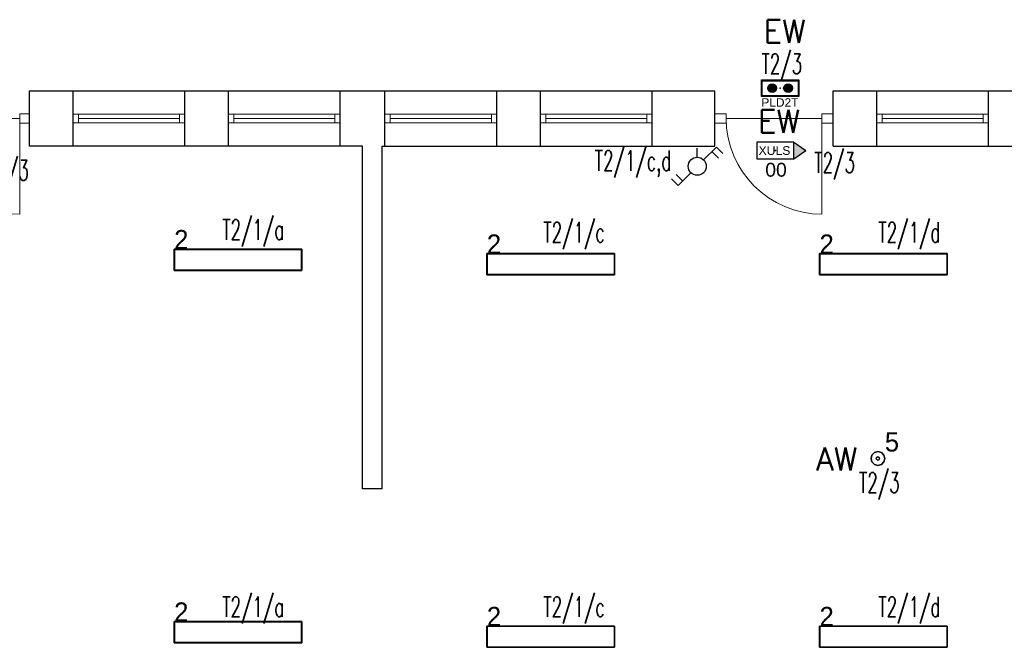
# Model space of a CAD drawing. Header units: millimetres. Extents: x 2260 to 32334, y -33324 to 11762.
# Tile 46 of 79: x 6603 to 7528, y 7052 to 7642. Entities that reach past the tile are written whole.
import ezdxf
from ezdxf.enums import TextEntityAlignment as Align

# ---------------------------------------------------------------- set-up
doc = ezdxf.new("R2010")
doc.units = ezdxf.units.MM
for name, color, linetype in [('_HYBRYD_AW_TERM_AT', 1, 'Continuous'), ('_HYBRYD_EW_AT', 1, 'Continuous'), ('DLX_BLD0_LUM', 142, 'Continuous'), ('DLX_BLD0_LUMKEY_IDX', 142, 'Continuous'), ('DLX_BLD1_LUM', 142, 'Continuous'), ('EL_OS_Adres_Opraw', 7, 'Continuous'), ('EL_OSPRZĘT OŚW.', 142, 'Continuous')]:
    doc.layers.add(name, color=color, linetype=linetype)
doc.layers.add('stolarka', color=3, linetype='Continuous', lineweight=9)
doc.layers.add('ściany nośne', color=1, linetype='Continuous', lineweight=25)
doc.styles.add('ADESK1', font='romans', dxfattribs={"oblique": 15})
doc.styles.add('HYBRYDopis', font='arial.ttf', dxfattribs={"height": 15})
doc.styles.add('KO', font='simplex.shx')
doc.styles.get("Standard").update_dxf_attribs({"font": 'arial.ttf'})
doc.styles.add('TableTextStyle', font='txt')

# ---------------------------------------------------------------- blocks, each defined once
blk = doc.blocks.new('*U9')
at = {"layer": '_HYBRYD_AW_TERM_AT'}
h = blk.add_hatch(color=256, dxfattribs=at)
h.paths.add_polyline_path([(-175, 77.5), (-175, -77.5), (175, -77.5), (175, 77.5)])
h.paths.add_polyline_path([(-168, 70.5), (-168, -70.5), (168, -70.5), (168, 70.5)], flags=16)
h = blk.add_hatch(color=256, dxfattribs=at)
h.dxf.hatch_style = 1
h.paths.add_polyline_path([(-34, 0.4, 1), (-117.4, 0.4, 1)])
h = blk.add_hatch(color=256, dxfattribs=at)
h.dxf.hatch_style = 1
h.paths.add_polyline_path([(116, 0.4, 1), (32.6, 0.4, 1)])
blk.add_line((-43, -25), (-43, 25), dxfattribs=at)
for points in [[(-175, 77.5), (175, 77.5), (175, -77.5), (-175, -77.5)], [(-168, 70.5), (168, 70.5), (168, -70.5), (-168, -70.5)]]:
    blk.add_lwpolyline(points, close=True, dxfattribs=at)
for centre in [(-75.7, 0.4), (74.3, 0.4)]:
    blk.add_circle(centre, 41.7, dxfattribs=at)
blk.add_point((0, 0), dxfattribs=at)
at = {"layer": '_HYBRYD_AW_TERM_AT', "style": 'HYBRYDopis'}
blk.add_text('PLD2T', height=80, dxfattribs=at).set_placement((-176.7, -174.3))
blk = doc.blocks.new('lacznik schodowy')
at = {"layer": 'EL_OSPRZĘT OŚW.'}
for p, q in [((-350.3, 180.3), (-289.2, 241.4)), ((-230.1, 60.1), (-350.3, 180.3)), ((-85, 0), (0, 0)), ((-109.9, -60.1), (10.3, -180.3)), ((10.3, -180.3), (-50.8, -241.4))]:
    blk.add_line(p, q, dxfattribs=at)
blk.add_circle((-170, 0), 85, dxfattribs=at)
blk = doc.blocks.new('XULS_AT')
at = {"layer": '_HYBRYD_EW_AT'}
h = blk.add_hatch(color=256, dxfattribs=at)
h.dxf.hatch_style = 1
h.paths.add_polyline_path([(-174.5, -77.5), (-174.5, 77.5), (175.5, 77.5), (175.5, 77.5), (288.4, 0.1), (175.5, -77.5), (175.5, -77.5)])
h.paths.add_polyline_path([(175.5, 77.5), (175.5, 77.5), (-174.5, 77.5), (-174.5, -77.5), (175.5, -77.5)], flags=17)
blk.add_point((0.5, 0))
for p in [(175.5, 77.5), (175.5, -77.5)]:
    blk.add_line(p, (288.4, 0.1), dxfattribs=at)
blk.add_lwpolyline([(175.5, 77.5), (-174.5, 77.5), (-174.5, -77.5), (175.5, -77.5)], close=True, dxfattribs=at)
blk.add_text('XULS', height=81.9, dxfattribs=at).set_placement((-156.8, -41.2))

msp = doc.modelspace()

# ---------------------------------------------------------------- linework, layer by layer
at = {"layer": 'DLX_BLD0_LUM'}
for points in [[(6748.469, 7406.439, 0), (6748.469, 7426.439, 0)], [(6748.469, 7426.439, 0), (6748.469, 7426.439, 0)], [(6748.469, 7426.439, 0), (6748.469, 7406.439, 0)], [(6748.469, 7426.439, 0), (6868.469, 7426.439, 0)], [(6868.469, 7426.439, 0), (6748.469, 7426.439, 0)], [(6748.469, 7426.439, 0), (6748.469, 7426.439, 0)], [(6868.469, 7426.439, 0), (6748.469, 7426.439, 0)], [(6748.469, 7426.439, 0), (6748.469, 7406.439, 0)], [(6748.469, 7406.439, 0), (6748.469, 7426.439, 0)], [(6748.469, 7426.439, 0), (6868.469, 7426.439, 0)], [(6868.219, 7426.189, 0), (6748.719, 7426.189, 0)], [(6748.719, 7426.189, 0), (6748.719, 7406.689, 0)], [(6748.719, 7426.189, 0), (6868.219, 7426.189, 0)], [(6748.719, 7406.689, 0), (6748.719, 7426.189, 0)], [(6868.219, 7406.689, 0), (6868.219, 7426.189, 0)], [(6868.219, 7426.189, 0), (6868.219, 7406.689, 0)], [(6868.469, 7426.439, 0), (6868.469, 7426.439, 0)], [(6868.469, 7426.439, 0), (6868.469, 7406.439, 0)], [(6868.469, 7406.439, 0), (6868.469, 7426.439, 0)], [(6868.469, 7426.439, 0), (6868.469, 7426.439, 0)], [(6868.469, 7406.439, 0), (6868.469, 7426.439, 0)], [(6868.469, 7426.439, 0), (6868.469, 7406.439, 0)], [(7042.229, 7402.244, 0), (7042.229, 7422.244, 0)], [(7042.229, 7422.244, 0), (7042.229, 7422.244, 0)], [(7042.229, 7422.244, 0), (7042.229, 7402.244, 0)], [(7042.229, 7422.244, 0), (7162.229, 7422.244, 0)], [(7162.229, 7422.244, 0), (7042.229, 7422.244, 0)], [(7042.229, 7422.244, 0), (7042.229, 7422.244, 0)], [(7162.229, 7422.244, 0), (7042.229, 7422.244, 0)], [(7042.229, 7422.244, 0), (7042.229, 7402.244, 0)], [(7042.229, 7402.244, 0), (7042.229, 7422.244, 0)], [(7042.229, 7422.244, 0), (7162.229, 7422.244, 0)], [(7161.979, 7421.994, 0), (7042.479, 7421.994, 0)], [(7042.479, 7421.994, 0), (7042.479, 7402.494, 0)], [(7042.479, 7421.994, 0), (7161.979, 7421.994, 0)], [(7042.479, 7402.494, 0), (7042.479, 7421.994, 0)], [(7161.979, 7402.494, 0), (7161.979, 7421.994, 0)], [(7161.979, 7421.994, 0), (7161.979, 7402.494, 0)], [(7162.229, 7422.244, 0), (7162.229, 7422.244, 0)], [(7162.229, 7422.244, 0), (7162.229, 7402.244, 0)], [(7162.229, 7402.244, 0), (7162.229, 7422.244, 0)], [(7162.229, 7422.244, 0), (7162.229, 7422.244, 0)], [(7162.229, 7402.244, 0), (7162.229, 7422.244, 0)], [(7162.229, 7422.244, 0), (7162.229, 7402.244, 0)], [(7354.729, 7402.244, 0), (7354.729, 7422.244, 0)], [(7354.729, 7422.244, 0), (7354.729, 7422.244, 0)], [(7354.729, 7422.244, 0), (7354.729, 7402.244, 0)], [(7354.729, 7422.244, 0), (7474.729, 7422.244, 0)], [(7474.729, 7422.244, 0), (7354.729, 7422.244, 0)], [(7354.729, 7422.244, 0), (7354.729, 7422.244, 0)], [(7474.729, 7422.244, 0), (7354.729, 7422.244, 0)], [(7354.729, 7422.244, 0), (7354.729, 7402.244, 0)], [(7354.729, 7402.244, 0), (7354.729, 7422.244, 0)], [(7354.729, 7422.244, 0), (7474.729, 7422.244, 0)], [(7474.479, 7421.994, 0), (7354.979, 7421.994, 0)], [(7354.979, 7421.994, 0), (7354.979, 7402.494, 0)], [(7354.979, 7421.994, 0), (7474.479, 7421.994, 0)], [(7354.979, 7402.494, 0), (7354.979, 7421.994, 0)], [(7474.479, 7402.494, 0), (7474.479, 7421.994, 0)], [(7474.479, 7421.994, 0), (7474.479, 7402.494, 0)], [(7474.729, 7422.244, 0), (7474.729, 7422.244, 0)], [(7474.729, 7422.244, 0), (7474.729, 7402.244, 0)], [(7474.729, 7402.244, 0), (7474.729, 7422.244, 0)], [(7474.729, 7422.244, 0), (7474.729, 7422.244, 0)], [(7474.729, 7402.244, 0), (7474.729, 7422.244, 0)], [(7474.729, 7422.244, 0), (7474.729, 7402.244, 0)], [(6868.469, 7406.439, 0), (6748.469, 7406.439, 0)], [(6748.469, 7406.439, 0), (6748.469, 7406.439, 0)], [(6748.469, 7406.439, 0), (6868.469, 7406.439, 0)], [(6748.469, 7406.439, 0), (6748.469, 7406.439, 0)], [(6748.469, 7406.439, 0), (6868.469, 7406.439, 0)], [(6868.469, 7406.439, 0), (6748.469, 7406.439, 0)], [(6748.719, 7406.689, 0), (6868.219, 7406.689, 0)], [(6868.219, 7406.689, 0), (6748.719, 7406.689, 0)], [(6868.469, 7406.439, 0), (6868.469, 7406.439, 0)], [(6868.469, 7406.439, 0), (6868.469, 7406.439, 0)], [(7162.229, 7402.244, 0), (7042.229, 7402.244, 0)], [(7042.229, 7402.244, 0), (7042.229, 7402.244, 0)], [(7042.229, 7402.244, 0), (7162.229, 7402.244, 0)], [(7042.229, 7402.244, 0), (7042.229, 7402.244, 0)], [(7042.229, 7402.244, 0), (7162.229, 7402.244, 0)], [(7162.229, 7402.244, 0), (7042.229, 7402.244, 0)], [(7042.479, 7402.494, 0), (7161.979, 7402.494, 0)], [(7161.979, 7402.494, 0), (7042.479, 7402.494, 0)], [(7162.229, 7402.244, 0), (7162.229, 7402.244, 0)], [(7162.229, 7402.244, 0), (7162.229, 7402.244, 0)], [(7474.729, 7402.244, 0), (7354.729, 7402.244, 0)], [(7354.729, 7402.244, 0), (7354.729, 7402.244, 0)], [(7354.729, 7402.244, 0), (7474.729, 7402.244, 0)], [(7354.729, 7402.244, 0), (7354.729, 7402.244, 0)], [(7354.729, 7402.244, 0), (7474.729, 7402.244, 0)], [(7474.729, 7402.244, 0), (7354.729, 7402.244, 0)], [(7354.979, 7402.494, 0), (7474.479, 7402.494, 0)], [(7474.479, 7402.494, 0), (7354.979, 7402.494, 0)], [(7474.729, 7402.244, 0), (7474.729, 7402.244, 0)], [(7474.729, 7402.244, 0), (7474.729, 7402.244, 0)], [(7403.062, 7229.729, 0), (7403.933, 7232.979, 0)], [(7403.933, 7232.979, 0), (7403.062, 7229.729, 0)], [(7403.933, 7232.979, 0), (7403.062, 7229.729, 0)], [(7403.062, 7229.729, 0), (7403.933, 7232.979, 0)], [(7403.933, 7232.979, 0), (7406.312, 7235.359, 0)], [(7406.312, 7235.359, 0), (7403.933, 7232.979, 0)], [(7406.312, 7235.359, 0), (7403.933, 7232.979, 0)], [(7403.933, 7232.979, 0), (7406.312, 7235.359, 0)], [(7403.933, 7232.979, 0), (7403.933, 7232.979, 0)], [(7403.933, 7232.979, 0), (7403.933, 7232.979, 0)], [(7406.312, 7235.359, 0), (7409.562, 7236.229, 0)], [(7409.562, 7236.229, 0), (7406.312, 7235.359, 0)], [(7409.562, 7236.229, 0), (7406.312, 7235.359, 0)], [(7406.312, 7235.359, 0), (7409.562, 7236.229, 0)], [(7406.312, 7235.359, 0), (7406.312, 7235.359, 0)], [(7406.312, 7235.359, 0), (7406.312, 7235.359, 0)], [(7409.562, 7236.229, 0), (7409.562, 7236.229, 0)], [(7409.562, 7236.229, 0), (7412.812, 7235.359, 0)], [(7412.812, 7235.359, 0), (7409.562, 7236.229, 0)], [(7409.562, 7236.229, 0), (7409.562, 7236.229, 0)], [(7412.812, 7235.359, 0), (7409.562, 7236.229, 0)], [(7409.562, 7236.229, 0), (7412.812, 7235.359, 0)], [(7412.812, 7235.359, 0), (7412.812, 7235.359, 0)], [(7412.812, 7235.359, 0), (7415.192, 7232.979, 0)], [(7415.192, 7232.979, 0), (7412.812, 7235.359, 0)], [(7412.812, 7235.359, 0), (7412.812, 7235.359, 0)], [(7415.192, 7232.979, 0), (7412.812, 7235.359, 0)], [(7412.812, 7235.359, 0), (7415.192, 7232.979, 0)], [(7415.192, 7232.979, 0), (7415.192, 7232.979, 0)], [(7415.192, 7232.979, 0), (7416.062, 7229.729, 0)], [(7416.062, 7229.729, 0), (7415.192, 7232.979, 0)], [(7415.192, 7232.979, 0), (7415.192, 7232.979, 0)], [(7416.062, 7229.729, 0), (7415.192, 7232.979, 0)], [(7415.192, 7232.979, 0), (7416.062, 7229.729, 0)], [(7403.933, 7226.479, 0), (7403.062, 7229.729, 0)], [(7403.062, 7229.729, 0), (7403.062, 7229.729, 0)], [(7403.062, 7229.729, 0), (7403.933, 7226.479, 0)], [(7403.062, 7229.729, 0), (7403.062, 7229.729, 0)], [(7403.062, 7229.729, 0), (7403.933, 7226.479, 0)], [(7403.933, 7226.479, 0), (7403.062, 7229.729, 0)], [(7406.312, 7224.1, 0), (7403.933, 7226.479, 0)], [(7403.933, 7226.479, 0), (7403.933, 7226.479, 0)], [(7403.933, 7226.479, 0), (7406.312, 7224.1, 0)], [(7403.933, 7226.479, 0), (7403.933, 7226.479, 0)], [(7403.933, 7226.479, 0), (7406.312, 7224.1, 0)], [(7406.312, 7224.1, 0), (7403.933, 7226.479, 0)], [(7409.562, 7223.229, 0), (7406.312, 7224.1, 0)], [(7406.312, 7224.1, 0), (7406.312, 7224.1, 0)], [(7406.312, 7224.1, 0), (7409.562, 7223.229, 0)], [(7406.312, 7224.1, 0), (7406.312, 7224.1, 0)], [(7406.312, 7224.1, 0), (7409.562, 7223.229, 0)], [(7409.562, 7223.229, 0), (7406.312, 7224.1, 0)], [(7408.263, 7230.479, 0), (7408.062, 7229.729, 0)], [(7408.062, 7229.729, 0), (7408.263, 7230.479, 0)], [(7408.062, 7229.729, 0), (7408.263, 7228.979, 0)], [(7408.263, 7228.979, 0), (7408.062, 7229.729, 0)], [(7408.812, 7231.028, 0), (7408.263, 7230.479, 0)], [(7408.263, 7230.479, 0), (7408.812, 7231.028, 0)], [(7408.263, 7228.979, 0), (7408.812, 7228.43, 0)], [(7408.812, 7228.43, 0), (7408.263, 7228.979, 0)], [(7409.562, 7231.229, 0), (7408.812, 7231.028, 0)], [(7408.812, 7231.028, 0), (7409.562, 7231.229, 0)], [(7408.812, 7228.43, 0), (7409.562, 7228.229, 0)], [(7409.562, 7228.229, 0), (7408.812, 7228.43, 0)], [(7410.312, 7231.028, 0), (7409.562, 7231.229, 0)], [(7409.562, 7231.229, 0), (7410.312, 7231.028, 0)], [(7409.562, 7228.229, 0), (7410.312, 7228.43, 0)], [(7410.312, 7228.43, 0), (7409.562, 7228.229, 0)], [(7412.812, 7224.1, 0), (7409.562, 7223.229, 0)], [(7409.562, 7223.229, 0), (7412.812, 7224.1, 0)], [(7409.562, 7223.229, 0), (7412.812, 7224.1, 0)], [(7412.812, 7224.1, 0), (7409.562, 7223.229, 0)], [(7410.862, 7230.479, 0), (7410.312, 7231.028, 0)], [(7410.312, 7231.028, 0), (7410.862, 7230.479, 0)], [(7410.312, 7228.43, 0), (7410.862, 7228.979, 0)], [(7410.862, 7228.979, 0), (7410.312, 7228.43, 0)], [(7411.062, 7229.729, 0), (7410.862, 7230.479, 0)], [(7410.862, 7230.479, 0), (7411.062, 7229.729, 0)], [(7410.862, 7228.979, 0), (7411.062, 7229.729, 0)], [(7411.062, 7229.729, 0), (7410.862, 7228.979, 0)], [(7415.192, 7226.479, 0), (7412.812, 7224.1, 0)], [(7412.812, 7224.1, 0), (7415.192, 7226.479, 0)], [(7412.812, 7224.1, 0), (7415.192, 7226.479, 0)], [(7415.192, 7226.479, 0), (7412.812, 7224.1, 0)], [(7412.812, 7224.1, 0), (7412.812, 7224.1, 0)], [(7412.812, 7224.1, 0), (7412.812, 7224.1, 0)], [(7416.062, 7229.729, 0), (7415.192, 7226.479, 0)], [(7415.192, 7226.479, 0), (7416.062, 7229.729, 0)], [(7415.192, 7226.479, 0), (7416.062, 7229.729, 0)], [(7416.062, 7229.729, 0), (7415.192, 7226.479, 0)], [(7415.192, 7226.479, 0), (7415.192, 7226.479, 0)], [(7415.192, 7226.479, 0), (7415.192, 7226.479, 0)], [(7416.062, 7229.729, 0), (7416.062, 7229.729, 0)], [(7416.062, 7229.729, 0), (7416.062, 7229.729, 0)], [(7409.562, 7223.229, 0), (7409.562, 7223.229, 0)], [(7409.562, 7223.229, 0), (7409.562, 7223.229, 0)], [(6748.469, 7056.439, 0), (6748.469, 7076.439, 0)], [(6748.469, 7076.439, 0), (6748.469, 7076.439, 0)], [(6748.469, 7076.439, 0), (6748.469, 7056.439, 0)], [(6748.469, 7076.439, 0), (6868.469, 7076.439, 0)], [(6868.469, 7076.439, 0), (6748.469, 7076.439, 0)], [(6748.469, 7076.439, 0), (6748.469, 7076.439, 0)], [(6868.469, 7076.439, 0), (6748.469, 7076.439, 0)], [(6748.469, 7076.439, 0), (6748.469, 7056.439, 0)], [(6748.469, 7056.439, 0), (6748.469, 7076.439, 0)], [(6748.469, 7076.439, 0), (6868.469, 7076.439, 0)], [(6868.219, 7076.189, 0), (6748.719, 7076.189, 0)], [(6748.719, 7076.189, 0), (6748.719, 7056.689, 0)], [(6748.719, 7076.189, 0), (6868.219, 7076.189, 0)], [(6748.719, 7056.689, 0), (6748.719, 7076.189, 0)], [(6868.219, 7056.689, 0), (6868.219, 7076.189, 0)], [(6868.219, 7076.189, 0), (6868.219, 7056.689, 0)], [(6868.469, 7076.439, 0), (6868.469, 7076.439, 0)], [(6868.469, 7076.439, 0), (6868.469, 7056.439, 0)], [(6868.469, 7056.439, 0), (6868.469, 7076.439, 0)], [(6868.469, 7076.439, 0), (6868.469, 7076.439, 0)], [(6868.469, 7056.439, 0), (6868.469, 7076.439, 0)], [(6868.469, 7076.439, 0), (6868.469, 7056.439, 0)], [(7042.229, 7052.244, 0), (7042.229, 7072.244, 0)], [(7042.229, 7072.244, 0), (7042.229, 7072.244, 0)], [(7042.229, 7072.244, 0), (7042.229, 7052.244, 0)], [(7042.229, 7072.244, 0), (7162.229, 7072.244, 0)], [(7162.229, 7072.244, 0), (7042.229, 7072.244, 0)], [(7042.229, 7072.244, 0), (7042.229, 7072.244, 0)], [(7162.229, 7072.244, 0), (7042.229, 7072.244, 0)], [(7042.229, 7072.244, 0), (7042.229, 7052.244, 0)], [(7042.229, 7052.244, 0), (7042.229, 7072.244, 0)], [(7042.229, 7072.244, 0), (7162.229, 7072.244, 0)], [(7161.979, 7071.994, 0), (7042.479, 7071.994, 0)], [(7042.479, 7071.994, 0), (7042.479, 7052.494, 0)], [(7042.479, 7071.994, 0), (7161.979, 7071.994, 0)], [(7042.479, 7052.494, 0), (7042.479, 7071.994, 0)], [(7161.979, 7052.494, 0), (7161.979, 7071.994, 0)], [(7161.979, 7071.994, 0), (7161.979, 7052.494, 0)], [(7162.229, 7072.244, 0), (7162.229, 7072.244, 0)], [(7162.229, 7072.244, 0), (7162.229, 7052.244, 0)], [(7162.229, 7052.244, 0), (7162.229, 7072.244, 0)], [(7162.229, 7072.244, 0), (7162.229, 7072.244, 0)], [(7162.229, 7052.244, 0), (7162.229, 7072.244, 0)], [(7162.229, 7072.244, 0), (7162.229, 7052.244, 0)], [(7354.729, 7052.244, 0), (7354.729, 7072.244, 0)], [(7354.729, 7072.244, 0), (7354.729, 7072.244, 0)], [(7354.729, 7072.244, 0), (7354.729, 7052.244, 0)], [(7354.729, 7072.244, 0), (7474.729, 7072.244, 0)], [(7474.729, 7072.244, 0), (7354.729, 7072.244, 0)], [(7354.729, 7072.244, 0), (7354.729, 7072.244, 0)], [(7474.729, 7072.244, 0), (7354.729, 7072.244, 0)], [(7354.729, 7072.244, 0), (7354.729, 7052.244, 0)], [(7354.729, 7052.244, 0), (7354.729, 7072.244, 0)], [(7354.729, 7072.244, 0), (7474.729, 7072.244, 0)], [(7474.479, 7071.994, 0), (7354.979, 7071.994, 0)], [(7354.979, 7071.994, 0), (7354.979, 7052.494, 0)], [(7354.979, 7071.994, 0), (7474.479, 7071.994, 0)], [(7354.979, 7052.494, 0), (7354.979, 7071.994, 0)], [(7474.479, 7052.494, 0), (7474.479, 7071.994, 0)], [(7474.479, 7071.994, 0), (7474.479, 7052.494, 0)], [(7474.729, 7072.244, 0), (7474.729, 7072.244, 0)], [(7474.729, 7072.244, 0), (7474.729, 7052.244, 0)], [(7474.729, 7052.244, 0), (7474.729, 7072.244, 0)], [(7474.729, 7072.244, 0), (7474.729, 7072.244, 0)], [(7474.729, 7052.244, 0), (7474.729, 7072.244, 0)], [(7474.729, 7072.244, 0), (7474.729, 7052.244, 0)], [(6868.469, 7056.439, 0), (6748.469, 7056.439, 0)], [(6748.469, 7056.439, 0), (6748.469, 7056.439, 0)], [(6748.469, 7056.439, 0), (6868.469, 7056.439, 0)], [(6748.469, 7056.439, 0), (6748.469, 7056.439, 0)], [(6748.469, 7056.439, 0), (6868.469, 7056.439, 0)], [(6868.469, 7056.439, 0), (6748.469, 7056.439, 0)], [(6748.719, 7056.689, 0), (6868.219, 7056.689, 0)], [(6868.219, 7056.689, 0), (6748.719, 7056.689, 0)], [(6868.469, 7056.439, 0), (6868.469, 7056.439, 0)], [(6868.469, 7056.439, 0), (6868.469, 7056.439, 0)], [(7162.229, 7052.244, 0), (7042.229, 7052.244, 0)], [(7042.229, 7052.244, 0), (7042.229, 7052.244, 0)], [(7042.229, 7052.244, 0), (7162.229, 7052.244, 0)], [(7042.229, 7052.244, 0), (7042.229, 7052.244, 0)], [(7042.229, 7052.244, 0), (7162.229, 7052.244, 0)], [(7162.229, 7052.244, 0), (7042.229, 7052.244, 0)], [(7042.479, 7052.494, 0), (7161.979, 7052.494, 0)], [(7161.979, 7052.494, 0), (7042.479, 7052.494, 0)], [(7162.229, 7052.244, 0), (7162.229, 7052.244, 0)], [(7162.229, 7052.244, 0), (7162.229, 7052.244, 0)], [(7474.729, 7052.244, 0), (7354.729, 7052.244, 0)], [(7354.729, 7052.244, 0), (7354.729, 7052.244, 0)], [(7354.729, 7052.244, 0), (7474.729, 7052.244, 0)], [(7354.729, 7052.244, 0), (7354.729, 7052.244, 0)], [(7354.729, 7052.244, 0), (7474.729, 7052.244, 0)], [(7474.729, 7052.244, 0), (7354.729, 7052.244, 0)], [(7354.979, 7052.494, 0), (7474.479, 7052.494, 0)], [(7474.479, 7052.494, 0), (7354.979, 7052.494, 0)], [(7474.729, 7052.244, 0), (7474.729, 7052.244, 0)], [(7474.729, 7052.244, 0), (7474.729, 7052.244, 0)]]:
    msp.add_polyline3d(points, dxfattribs=at)
at = {"layer": 'EL_OSPRZĘT OŚW.'}
for p, q in [((7253.557, 7518.067, 1122), (7259.668, 7511.956, 1122)), ((7219.931, 7496.662, 1122), (7226.041, 7490.551, 1122))]:
    msp.add_line(p, q, dxfattribs=at)
at = {"layer": 'stolarka', "color": 0}
for p, q in [((6513.471, 7549.24), (6603.471, 7549.24)), ((6603.471, 7553.74), (6612.471, 7553.74)), ((6603.471, 7544.74), (6603.471, 7553.74)), ((6603.471, 7549.24), (6603.471, 7459.24)), ((6653.471, 7553.24), (6658.471, 7553.24)), ((6658.471, 7553.24), (6658.471, 7545.24)), ((6658.471, 7553.24), (6753.471, 7553.24)), ((6658.471, 7549.24), (6753.471, 7549.24)), ((6758.471, 7553.24), (6753.471, 7553.24)), ((6753.471, 7553.24), (6753.471, 7545.24)), ((6799.471, 7553.24), (6804.471, 7553.24)), ((6804.471, 7553.24), (6804.471, 7545.24)), ((6804.471, 7553.24), (6899.471, 7553.24)), ((6804.471, 7549.24), (6899.471, 7549.24)), ((6904.471, 7553.24), (6899.471, 7553.24)), ((6899.471, 7553.24), (6899.471, 7545.24)), ((6946.471, 7553.24), (6951.471, 7553.24)), ((6951.471, 7553.24), (6951.471, 7545.24)), ((6951.471, 7553.24), (7046.471, 7553.24)), ((6951.471, 7549.24), (7046.471, 7549.24)), ((7051.471, 7553.24), (7046.471, 7553.24)), ((7046.471, 7553.24), (7046.471, 7545.24)), ((7092.471, 7553.24), (7097.471, 7553.24)), ((7097.471, 7553.24), (7097.471, 7545.24)), ((7097.471, 7553.24), (7192.471, 7553.24)), ((7097.471, 7549.24), (7192.471, 7549.24)), ((7197.471, 7553.24), (7192.471, 7553.24)), ((7192.471, 7553.24), (7192.471, 7545.24)), ((7266.971, 7553.74), (7256.471, 7553.74)), ((7266.971, 7544.74), (7266.971, 7553.74)), ((7266.971, 7549.24), (7356.971, 7549.24)), ((7356.971, 7553.74), (7367.471, 7553.74)), ((7356.971, 7544.74), (7356.971, 7553.74)), ((7356.971, 7549.24), (7356.971, 7459.24)), ((7408.471, 7553.24), (7413.471, 7553.24)), ((7413.471, 7553.24), (7413.471, 7545.24)), ((7413.471, 7553.24), (7508.471, 7553.24)), ((7413.471, 7549.24), (7508.471, 7549.24)), ((7513.471, 7553.24), (7508.471, 7553.24)), ((7508.471, 7553.24), (7508.471, 7545.24)), ((6603.471, 7544.74), (6612.471, 7544.74)), ((6658.471, 7545.24), (6653.471, 7545.24)), ((6658.471, 7545.24), (6753.471, 7545.24)), ((6753.471, 7545.24), (6758.471, 7545.24)), ((6804.471, 7545.24), (6799.471, 7545.24)), ((6804.471, 7545.24), (6899.471, 7545.24)), ((6899.471, 7545.24), (6904.471, 7545.24)), ((6951.471, 7545.24), (6946.471, 7545.24)), ((6951.471, 7545.24), (7046.471, 7545.24)), ((7046.471, 7545.24), (7051.471, 7545.24)), ((7097.471, 7545.24), (7092.471, 7545.24)), ((7097.471, 7545.24), (7192.471, 7545.24)), ((7192.471, 7545.24), (7197.471, 7545.24)), ((7266.971, 7544.74), (7256.471, 7544.74)), ((7356.971, 7544.74), (7367.471, 7544.74)), ((7413.471, 7545.24), (7408.471, 7545.24)), ((7413.471, 7545.24), (7508.471, 7545.24)), ((7508.471, 7545.24), (7513.471, 7545.24))]:
    msp.add_line(p, q, dxfattribs=at)
for points in [[(6603.471, 7459.24, -0.4115446), (6513.471, 7549.24)], [(7356.971, 7459.24, -0.4115446), (7266.971, 7549.24)]]:
    msp.add_lwpolyline(points, format="xyb", dxfattribs=at)
at = {"layer": 'ściany nośne', "color": 0}
for p, q in [((6612.471, 7575.24), (7256.471, 7575.24)), ((6612.471, 7523.24), (6612.471, 7575.24)), ((6653.471, 7523.24), (6653.471, 7575.24)), ((6758.471, 7523.24), (6758.471, 7575.24)), ((6799.471, 7523.24), (6799.471, 7575.24)), ((6904.471, 7523.24), (6904.471, 7575.24)), ((6946.471, 7523.24), (6946.471, 7575.24)), ((7051.471, 7523.24), (7051.471, 7575.24)), ((7092.471, 7523.24), (7092.471, 7575.24)), ((7197.471, 7523.24), (7197.471, 7575.24)), ((7256.471, 7523.24), (7256.471, 7575.24)), ((7367.471, 7575.24), (7931.471, 7575.24)), ((7367.471, 7523.24), (7367.471, 7575.24)), ((7408.471, 7523.24), (7408.471, 7575.24)), ((7513.471, 7523.24), (7513.471, 7575.24)), ((6925.471, 7523.24), (6612.471, 7523.24)), ((6925.471, 7201.24), (6925.471, 7523.24)), ((6943.471, 7523.24), (7256.471, 7523.24)), ((6943.471, 7523.24), (6943.471, 7201.24)), ((7367.471, 7523.24), (7879.471, 7523.24)), ((6943.471, 7201.24), (6925.471, 7201.24))]:
    msp.add_line(p, q, dxfattribs=at)

# ---------------------------------------------------------------- block references
at = {"layer": '_HYBRYD_AW_TERM_AT', "xscale": 0.1, "yscale": 0.1, "zscale": 0.1}
msp.add_blockref('*U9', (7317.75, 7577.706), dxfattribs=at)
at = {"layer": '_HYBRYD_EW_AT', "xscale": 0.1, "yscale": 0.1, "zscale": 0.1}
msp.add_blockref('XULS_AT', (7313.144, 7519.118), dxfattribs=at)
at = {"layer": 'EL_OSPRZĘT OŚW.', "xscale": 0.1, "yscale": 0.1, "zscale": 0.1, "rotation": 89.99999999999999}
msp.add_blockref('lacznik schodowy', (7239.799, 7521.309, 1122), dxfattribs=at)

# ---------------------------------------------------------------- texts
at = {"layer": '_HYBRYD_EW_AT'}
msp.add_text('00', height=13, dxfattribs=at).set_placement((7303.738, 7494.532))
at = {"layer": 'DLX_BLD0_LUMKEY_IDX', "style": 'TableTextStyle'}
for s, p in [('2', (6748.469, 7426.439)), ('2', (7042.229, 7422.244)), ('2', (7354.729, 7422.244)), ('5', (7416.062, 7236.229)), ('2', (6748.469, 7076.439)), ('2', (7042.229, 7072.244)), ('2', (7354.729, 7072.244))]:
    msp.add_text(s, height=18, dxfattribs=at).set_placement(p)
at = {"layer": 'DLX_BLD1_LUM', "color": 240, "style": 'KO'}
for s, p in [('EW', (7302.09, 7620.484)), ('EW', (7296.741, 7535.689)), ('AW', (7351.44, 7218.488))]:
    msp.add_text(s, height=21.6, dxfattribs=at).set_placement(p)
at = {"layer": 'EL_OS_Adres_Opraw', "style": 'ADESK1', "width": 0.6}
for s, p in [('T2/3', (7319.271, 7610.097, 1.103)), ('T2/1/c,d', (7179.513, 7519.103, 1.103)), ('T2/3', (6592.918, 7510.09, 1.103)), ('T2/3', (7368.924, 7517.286, 1.103)), ('T2/1/a', (6822.719, 7454.345, 1.103)), ('T2/1/c', (7124.141, 7451.729, 1.103)), ('T2/1/d', (7439.125, 7451.729, 1.103)), ('T2/3', (7410.892, 7216.536, 1.103)), ('T2/1/a', (6822.719, 7099.805, 1.103)), ('T2/1/c', (7124.141, 7099.805, 1.103)), ('T2/1/d', (7439.125, 7099.805, 1.103))]:
    msp.add_text(s, height=19, rotation=359.999997, dxfattribs=at).set_placement(p, align=Align.TOP_CENTER)

doc.saveas('drawing.dxf')
